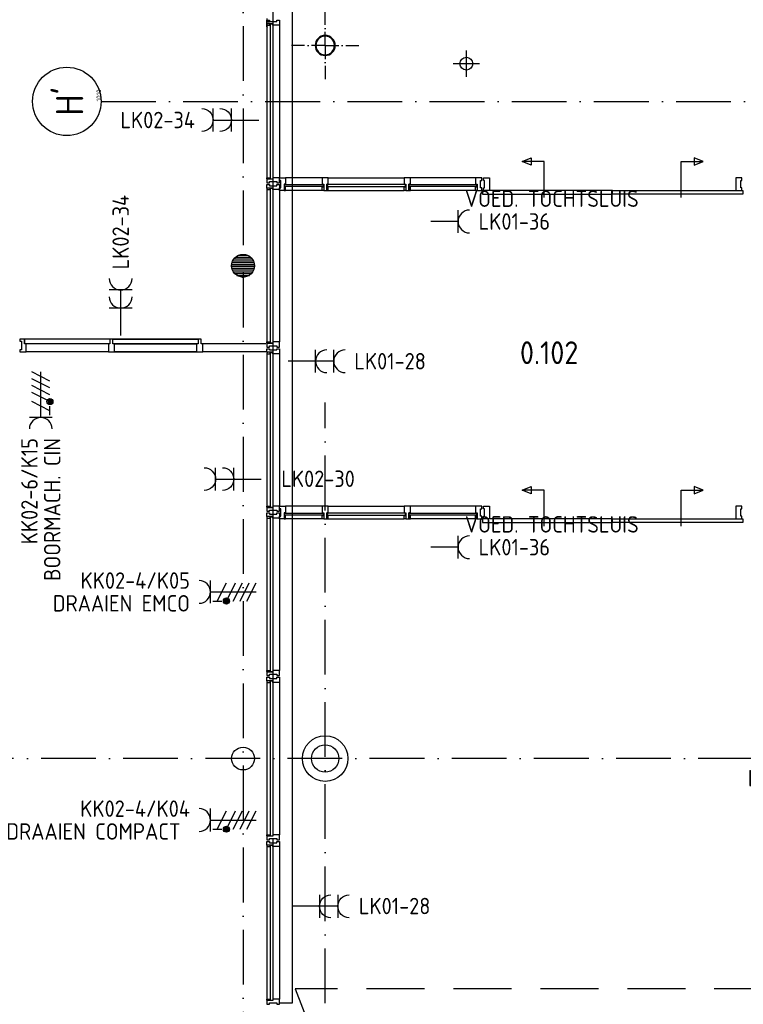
# Model space of a CAD drawing. Header units: millimetres. Extents: x 90707 to 259985, y -1262 to 84291.
# Tile 52 of 75: x 170799 to 178728, y 55115 to 65904. Entities that reach past the tile are written whole.
import ezdxf
from ezdxf.enums import TextEntityAlignment as Align

# ---------------------------------------------------------------- set-up
doc = ezdxf.new("R2010")
doc.units = ezdxf.units.MM
doc.header["$LTSCALE"] = 100
doc.linetypes.add('DASHDOT', pattern=[9, 6, -1.5, 0, -1.5])
doc.linetypes.add('HIDDEN', pattern=[9.525, 6.35, -3.175])
doc.layers.get('0').update_dxf_attribs({"linetype": 'CONTINUOUS'})
for name, color, linetype in [('AANSLWCD', 3, 'CONTINUOUS'), ('ABNSLWCD_ATTRIB', 2, 'CONTINUOUS'), ('AL$7----_STRAMIEN', 1, 'DASHDOT'), ('AL$8----_HULPKOLOM', 2, 'CONTINUOUS'), ('AL$8----_HULPLIJNEN', 2, 'CONTINUOUS'), ('AL21----_BUITENWAND', 4, 'CONTINUOUS'), ('AL28----_KONSTRUKTIE', 3, 'CONTINUOUS'), ('AL31----_BUITENKOZ', 7, 'CONTINUOUS'), ('AL32----_BINNENKOZ', 7, 'CONTINUOUS'), ('ALN-----_BLOCKNAAM', 2, 'CONTINUOUS'), ('ALXAA---_GEWBETON', 12, 'CONTINUOUS'), ('ALXOU---_GLAS', 7, 'CONTINUOUS'), ('EB62208-_ATTRIB', 2, 'CONTINUOUS'), ('EB63103-_ATTRIB', 2, 'CONTINUOUS'), ('EL62208-_KRACHT-WCD400', 3, 'CONTINUOUS'), ('EL63103-_LICHT-WCD230V', 3, 'CONTINUOUS'), ('EL6441--_DATACOM', 3, 'CONTINUOUS'), ('LIJN070', 130, 'CONTINUOUS'), ('MV-BINNENBESTRATING', 1, 'CONTINUOUS'), ('MV-STAALKOLOM', 1, 'CONTINUOUS'), ('VOLGNUMMER', 7, 'CONTINUOUS')]:
    doc.layers.add(name, color=color, linetype=linetype)
doc.styles.add('1_8', font='ISO', dxfattribs={"height": 1.8})
doc.styles.add('NORATT', font='isocp.shx')
doc.styles.get("Standard").update_dxf_attribs({"font": 'iso.shx'})

# ---------------------------------------------------------------- blocks, each defined once
blk = doc.blocks.new('ES3W2A')
for p, q in [((1.25, 2), (-1.25, 2)), ((0, 2), (0, -3)), ((1.25, 0), (-1.25, 0))]:
    blk.add_line(p, q)
for centre in [(0, 3.25), (0, 1.25)]:
    blk.add_arc(centre, 1.25, 180, 0)
at = {"style": '1_8'}
for tag, flags, p in [('VERMOGEN', 9, (-2.5, 5)), ('GROEP', 8, (0, 5)), ('SCHAK', 8, (2.5, 5)), ('GELIJK', 9, (5, 5)), ('KAST', 9, (7, 5)), ('TAL', 8, (2.5, 5))]:
    blk.add_attdef(tag, text='', height=1.8, rotation=90, dxfattribs=dict(at, flags=flags)).set_placement(p, align=Align.MIDDLE_CENTER)
at = {"style": '1_8', "width": 0.7, "flags": 8}
blk.add_attdef('DOEL', text='', height=1.8, rotation=90, dxfattribs=at).set_placement((-2.5, 5), align=Align.MIDDLE_LEFT)
at = {"style": '1_8', "flags": 9}
blk.add_attdef('M_CODE', text='', height=1.8, dxfattribs=at).set_placement((0, 0), align=Align.MIDDLE_CENTER)
blk = doc.blocks.new('ES3W1A')
at = {"ltscale": 0.5}
for p, q in [((1.25, 0), (-1.25, 0)), ((0, 0), (0, -3))]:
    blk.add_line(p, q, dxfattribs=at)
for p, q in [((1.25, 0), (-1.25, 0)), ((0, 0), (0, -3))]:
    blk.add_line(p, q)
blk.add_arc((0, 1.25), 1.25, 180, 0, dxfattribs=at)
blk.add_arc((0, 1.25), 1.25, 180, 0)
at = {"ltscale": 0.5, "style": 'NORATT'}
for tag, flags, p in [('VERMOGEN', 9, (-2.5, 3)), ('GROEP', 8, (0, 3)), ('SCHAK', 8, (2.5, 3)), ('GELIJK', 9, (5, 3)), ('KAST', 9, (7, 3)), ('TAL', 8, (2.5, 3))]:
    blk.add_attdef(tag, text='', height=1.8, rotation=90, dxfattribs=dict(at, flags=flags)).set_placement(p, align=Align.MIDDLE_CENTER)
at = {"style": '1_8'}
for tag, flags, p in [('VERMOGEN', 9, (-2.5, 3)), ('GROEP', 8, (0, 3)), ('SCHAK', 8, (2.5, 3)), ('GELIJK', 9, (5, 3)), ('KAST', 9, (7, 3)), ('TAL', 8, (2.5, 3))]:
    blk.add_attdef(tag, text='', height=1.8, rotation=90, dxfattribs=dict(at, flags=flags)).set_placement(p, align=Align.MIDDLE_CENTER)
at = {"ltscale": 0.5, "style": 'NORATT', "width": 0.7, "flags": 8}
blk.add_attdef('DOEL', text='', height=1.8, rotation=90, dxfattribs=at).set_placement((-2.5, 3), align=Align.MIDDLE_LEFT)
at = {"style": '1_8', "width": 0.7, "flags": 8}
blk.add_attdef('DOEL', text='', height=1.8, rotation=90, dxfattribs=at).set_placement((-2.5, 3), align=Align.MIDDLE_LEFT)
at = {"ltscale": 0.5, "style": 'NORATT', "flags": 9}
blk.add_attdef('M_CODE', text='', height=1.8, dxfattribs=at).set_placement((0, 0), align=Align.MIDDLE_CENTER)
at = {"style": '1_8', "flags": 9}
blk.add_attdef('M_CODE', text='', height=1.8, dxfattribs=at).set_placement((0, 0), align=Align.MIDDLE_CENTER)
blk = doc.blocks.new('ES2W4A')
at = {"color": 0, "ltscale": 0.5}
for p, q in [((-1.25, 2), (1.25, 2)), ((0, 2), (0, -3))]:
    blk.add_line(p, q, dxfattribs=at)
at = {"color": 0}
for p, q in [((-1.25, 2), (1.25, 2)), ((0, 2), (0, -3))]:
    blk.add_line(p, q, dxfattribs=at)
at = {"color": 1, "ltscale": 0.5}
for p, q in [((-1, 1.75), (-1, 0.75)), ((-1, 1.25), (1, 0.25)), ((-1.2, -0.02), (-1.2, 0.52)), ((-1.07, -0.08), (-1.07, 0.58)), ((-1, 0.25), (1, -0.75)), ((-0.93, -0.08), (-0.93, 0.58)), ((-0.8, -0.02), (-0.8, 0.52)), ((-1, -0.5), (1, -1.5)), ((-1, -1.25), (1, -2.25)), ((-1, -2), (1, -3))]:
    blk.add_line(p, q, dxfattribs=at)
at = {"color": 1}
for p, q in [((-1, 1.75), (-1, 0.75)), ((-1, 1.25), (1, 0.25)), ((-1.2, -0.02), (-1.2, 0.52)), ((-1.07, -0.08), (-1.07, 0.58)), ((-1, 0.25), (1, -0.75)), ((-0.93, -0.08), (-0.93, 0.58)), ((-0.8, -0.02), (-0.8, 0.52)), ((-1, -0.5), (1, -1.5)), ((-1, -1.25), (1, -2.25)), ((-1, -2), (1, -3))]:
    blk.add_line(p, q, dxfattribs=at)
at = {"color": 1, "ltscale": 0.5}
blk.add_circle((-1, 0.25), 0.333, dxfattribs=at)
at = {"color": 1}
blk.add_circle((-1, 0.25), 0.333, dxfattribs=at)
at = {"color": 0, "ltscale": 0.5}
blk.add_arc((0, 3.25), 1.25, 180, 0, dxfattribs=at)
at = {"color": 0}
blk.add_arc((0, 3.25), 1.25, 180, 0, dxfattribs=at)
at = {"ltscale": 0.5, "style": 'NORATT'}
for tag, flags, p in [('VERMOGEN', 9, (-3.75, 4.25)), ('GROEP', 8, (1.25, 4.25)), ('DOEL', 8, (-1.25, 4.25)), ('KAST', 9, (3.75, 4.25)), ('TAL', 8, (-3.75, 4.25))]:
    blk.add_attdef(tag, text='', height=1.8, rotation=90, dxfattribs=dict(at, flags=flags)).set_placement(p, align=Align.MIDDLE_LEFT)
at = {"style": '1_8'}
for tag, flags, p in [('VERMOGEN', 9, (-3.75, 4.25)), ('GROEP', 8, (1.25, 4.25)), ('DOEL', 8, (-1.25, 4.25)), ('KAST', 9, (3.75, 4.25)), ('TAL', 8, (-3.75, 4.25))]:
    blk.add_attdef(tag, text='', height=1.8, rotation=90, dxfattribs=dict(at, flags=flags)).set_placement(p, align=Align.MIDDLE_LEFT)
at = {"color": 0, "ltscale": 0.5, "style": 'NORATT', "width": 0.7, "flags": 8}
blk.add_attdef('SCHAK', text='', height=1.8, rotation=90, dxfattribs=at).set_placement((3.75, 4.25), align=Align.MIDDLE_LEFT)
at = {"color": 0, "style": '1_8', "width": 0.7, "flags": 8}
blk.add_attdef('SCHAK', text='', height=1.8, rotation=90, dxfattribs=at).set_placement((3.75, 4.25), align=Align.MIDDLE_LEFT)
at = {"ltscale": 0.5, "style": 'NORATT', "flags": 9}
blk.add_attdef('GELIJK', text='', height=1.8, rotation=90, dxfattribs=at).set_placement((5, 5), align=Align.MIDDLE_CENTER)
at = {"style": '1_8', "flags": 9}
blk.add_attdef('GELIJK', text='', height=1.8, rotation=90, dxfattribs=at).set_placement((5, 5), align=Align.MIDDLE_CENTER)
at = {"ltscale": 0.5, "style": 'NORATT', "flags": 9}
blk.add_attdef('M_CODE', text='', height=1.8, dxfattribs=at).set_placement((0, 0), align=Align.MIDDLE_CENTER)
at = {"style": '1_8', "flags": 9}
blk.add_attdef('M_CODE', text='', height=1.8, dxfattribs=at).set_placement((0, 0), align=Align.MIDDLE_CENTER)
blk = doc.blocks.new('1010')
at = {"layer": 'AL$7----_STRAMIEN', "color": 7, "linetype": 'Continuous'}
blk.add_circle((0, 750), 750, dxfattribs=at)
at = {"layer": 'AL$7----_STRAMIEN', "color": 3, "linetype": 'Continuous'}
blk.add_attdef('STR-NAAM', text='', height=600, rotation=360, dxfattribs=at).set_placement((0, 750), align=Align.MIDDLE)
at = {"layer": 'ALN-----_BLOCKNAAM', "linetype": 'Continuous'}
blk.add_text('1010', height=100, dxfattribs=at).set_placement((0, 0))
blk = doc.blocks.new('A$Cca306792')
at = {"layer": 'AL$7----_STRAMIEN'}
blk.add_line((80572, 66270), (108418, 66270), dxfattribs=at)
at = {"layer": 'AL$7----_STRAMIEN', "color": 1}
blk.add_line((83028, 31186), (83028, 62970), dxfattribs=at)
for points in [[(82128, 78796), (82128, 39870)], [(146222, 59070), (2867, 59070)]]:
    blk.add_lwpolyline(points, dxfattribs=at)
at = {"layer": 'AL$8----_HULPKOLOM', "color": 8}
blk.add_circle((83028, 59070), 250, dxfattribs=at)
at = {"layer": 'AL$8----_HULPLIJNEN', "color": 8, "linetype": 'DASHDOT', "ltscale": 0.25}
for q in [(83028, 67251), (82660, 66884), (83028, 66516), (83396, 66884)]:
    blk.add_line((83028, 66884), q, dxfattribs=at)
at = {"layer": 'AL21----_BUITENWAND', "color": 8}
for p, q in [((82668, 77010), (82668, 56391)), ((82668, 56391), (82527, 56391))]:
    blk.add_line(p, q, dxfattribs=at)
at = {"layer": 'AL28----_KONSTRUKTIE', "color": 8}
for centre, radius in [((82128, 64470), 125), ((82128, 64470), 125), ((82128, 59070), 125), ((83028, 59070), 150)]:
    blk.add_circle(centre, radius, dxfattribs=at)
for radius, start, end in [(110, 0, 180), (102, 0, 180), (110, 180, 0), (102, 180, 0)]:
    blk.add_arc((83028, 66884), radius, start, end, dxfattribs=at)
at = {"layer": 'AL31----_BUITENKOZ', "color": 8}
for p, q in [((82388, 67179), (82388, 67146)), ((82388, 67146), (82418, 67146)), ((82418, 67146), (82418, 67160)), ((82388, 67105), (82388, 65435)), ((82527, 67105), (82527, 65435)), ((85186, 65613), (85286, 65653)), ((85428, 65613), (85186, 65613)), ((85286, 65573), (85186, 65613)), ((85286, 65653), (85286, 65573)), ((85428, 65218), (85428, 65613)), ((86928, 65218), (86928, 65613)), ((86928, 65613), (87171, 65613)), ((87171, 65613), (87071, 65653)), ((87071, 65653), (87071, 65573)), ((87071, 65573), (87171, 65613)), ((82527, 65405), (82527, 65435)), ((82527, 65435), (82594, 65435)), ((82541, 65405), (82527, 65405)), ((82541, 65325), (82541, 65405)), ((82995, 65435), (82594, 65435)), ((82594, 65435), (82594, 65363)), ((82995, 65435), (82995, 65363)), ((83062, 65435), (82995, 65435)), ((83062, 65435), (83895, 65435)), ((83062, 65363), (83062, 65435)), ((83895, 65435), (83895, 65363)), ((83962, 65435), (83895, 65435)), ((84676, 65435), (83962, 65435)), ((83962, 65363), (83962, 65435)), ((84743, 65435), (84676, 65435)), ((84676, 65435), (84676, 65363)), ((84729, 65325), (84729, 65405)), ((84729, 65405), (84743, 65405)), ((84743, 65405), (84743, 65435)), ((84761, 65435), (84828, 65435)), ((84761, 65405), (84761, 65435)), ((84775, 65405), (84761, 65405)), ((84775, 65325), (84775, 65405)), ((84828, 65435), (84828, 65295)), ((87595, 65435), (87528, 65435)), ((87528, 65435), (87528, 65295)), ((87581, 65325), (87581, 65405)), ((87581, 65405), (87595, 65405)), ((87595, 65405), (87595, 65435)), ((82388, 65305), (82388, 63635)), ((82527, 65296), (82527, 65325)), ((82527, 65325), (82541, 65325)), ((82527, 65305), (82527, 63635)), ((82577, 65296), (82527, 65296)), ((82594, 65363), (82577, 65363)), ((82577, 65363), (82577, 65296)), ((82594, 65363), (82577, 65363)), ((82577, 65363), (82577, 65334)), ((82577, 65334), (82577, 65296)), ((82594, 65334), (82577, 65334)), ((82577, 65334), (82594, 65334)), ((82577, 65296), (82594, 65296)), ((82581, 65338), (82581, 65359)), ((82581, 65359), (82594, 65359)), ((82594, 65338), (82581, 65338)), ((82594, 65359), (82594, 65363)), ((82594, 65334), (82594, 65338)), ((82594, 65296), (82594, 65334)), ((82995, 65296), (82594, 65296)), ((82995, 65359), (82995, 65363)), ((82995, 65363), (83012, 65363)), ((82995, 65363), (83012, 65363)), ((83008, 65359), (82995, 65359)), ((82995, 65334), (82995, 65338)), ((82995, 65338), (83008, 65338)), ((83012, 65334), (82995, 65334)), ((82995, 65296), (82995, 65334)), ((82995, 65334), (83012, 65334)), ((83012, 65296), (82995, 65296)), ((83008, 65338), (83008, 65359)), ((83012, 65363), (83012, 65334)), ((83012, 65363), (83012, 65296)), ((83012, 65334), (83012, 65296)), ((83012, 65296), (83045, 65296)), ((83045, 65296), (83045, 65363)), ((83045, 65363), (83062, 65363)), ((83062, 65363), (83045, 65363)), ((83045, 65363), (83045, 65334)), ((83045, 65334), (83062, 65334)), ((83045, 65334), (83045, 65296)), ((83062, 65334), (83045, 65334)), ((83045, 65296), (83062, 65296)), ((83049, 65338), (83049, 65359)), ((83049, 65359), (83062, 65359)), ((83062, 65338), (83049, 65338)), ((83062, 65359), (83062, 65363)), ((83062, 65334), (83062, 65338)), ((83062, 65296), (83062, 65334)), ((83062, 65296), (83895, 65296)), ((83895, 65359), (83895, 65363)), ((83895, 65363), (83912, 65363)), ((83895, 65363), (83912, 65363)), ((83908, 65359), (83895, 65359)), ((83895, 65334), (83895, 65338)), ((83895, 65338), (83908, 65338)), ((83912, 65334), (83895, 65334)), ((83895, 65296), (83895, 65334)), ((83895, 65334), (83912, 65334)), ((83912, 65296), (83895, 65296)), ((83908, 65338), (83908, 65359)), ((83912, 65363), (83912, 65334)), ((83912, 65363), (83912, 65296)), ((83912, 65334), (83912, 65296)), ((83912, 65296), (83945, 65296)), ((83945, 65296), (83945, 65363)), ((83945, 65363), (83962, 65363)), ((83962, 65363), (83945, 65363)), ((83945, 65363), (83945, 65334)), ((83945, 65334), (83962, 65334)), ((83945, 65334), (83945, 65296)), ((83962, 65334), (83945, 65334)), ((83945, 65296), (83962, 65296)), ((83949, 65338), (83949, 65359)), ((83949, 65359), (83962, 65359)), ((83962, 65338), (83949, 65338)), ((83962, 65359), (83962, 65363)), ((83962, 65334), (83962, 65338)), ((83962, 65296), (83962, 65334)), ((84676, 65296), (83962, 65296)), ((84676, 65359), (84676, 65363)), ((84676, 65363), (84693, 65363)), ((84676, 65363), (84693, 65363)), ((84689, 65359), (84676, 65359)), ((84676, 65334), (84676, 65338)), ((84676, 65338), (84689, 65338)), ((84676, 65296), (84676, 65334)), ((84676, 65334), (84693, 65334)), ((84693, 65334), (84676, 65334)), ((84693, 65296), (84676, 65296)), ((84689, 65338), (84689, 65359)), ((84693, 65363), (84693, 65334)), ((84693, 65363), (84693, 65296)), ((84693, 65334), (84693, 65296)), ((84693, 65296), (84743, 65296)), ((84743, 65325), (84729, 65325)), ((84743, 65296), (84743, 65325)), ((86178, 65296), (84751, 65296)), ((84751, 65296), (84751, 65256)), ((84761, 65296), (84761, 65325)), ((84761, 65325), (84775, 65325)), ((84828, 65295), (84761, 65296)), ((86178, 65256), (86178, 65296)), ((86178, 65256), (86178, 65296)), ((86178, 65296), (87605, 65296)), ((87528, 65295), (87595, 65296)), ((87595, 65325), (87581, 65325)), ((87595, 65296), (87595, 65325)), ((87605, 65296), (87605, 65256)), ((84751, 65256), (86178, 65256)), ((87605, 65256), (86178, 65256)), ((82388, 63505), (82388, 61835)), ((82527, 63505), (82527, 61835)), ((85186, 62012), (85286, 62052)), ((85286, 62052), (85286, 61972)), ((87171, 62012), (87071, 62052)), ((87071, 62052), (87071, 61972)), ((85428, 62012), (85186, 62012)), ((85286, 61972), (85186, 62012)), ((85428, 61618), (85428, 62012)), ((86928, 61618), (86928, 62012)), ((86928, 62012), (87171, 62012)), ((87071, 61972), (87171, 62012)), ((82527, 61805), (82527, 61834)), ((82527, 61834), (82594, 61834)), ((82594, 61834), (82594, 61762)), ((82995, 61834), (82594, 61834)), ((82995, 61834), (82995, 61762)), ((83062, 61834), (82995, 61834)), ((83062, 61762), (83062, 61834)), ((83062, 61834), (83895, 61834)), ((83895, 61834), (83895, 61762)), ((83962, 61834), (83895, 61834)), ((83962, 61762), (83962, 61834)), ((84676, 61834), (83962, 61834)), ((84743, 61834), (84676, 61834)), ((84676, 61834), (84676, 61762)), ((84743, 61805), (84743, 61834)), ((84761, 61834), (84828, 61834)), ((84761, 61805), (84761, 61834)), ((84828, 61834), (84828, 61695)), ((87595, 61834), (87528, 61834)), ((87528, 61834), (87528, 61695)), ((87595, 61805), (87595, 61834)), ((82541, 61805), (82527, 61805)), ((82527, 61695), (82527, 61725)), ((82527, 61725), (82541, 61725)), ((82541, 61725), (82541, 61805)), ((82594, 61762), (82577, 61762)), ((82577, 61762), (82577, 61695)), ((82594, 61762), (82577, 61762)), ((82577, 61762), (82577, 61733)), ((82577, 61733), (82594, 61733)), ((82577, 61733), (82577, 61695)), ((82594, 61733), (82577, 61733)), ((82581, 61737), (82581, 61758)), ((82581, 61758), (82594, 61758)), ((82594, 61737), (82581, 61737)), ((82594, 61758), (82594, 61762)), ((82594, 61733), (82594, 61737)), ((82594, 61695), (82594, 61733)), ((82995, 61758), (82995, 61762)), ((82995, 61762), (83012, 61762)), ((82995, 61762), (83012, 61762)), ((83008, 61758), (82995, 61758)), ((82995, 61733), (82995, 61737)), ((82995, 61737), (83008, 61737)), ((83012, 61733), (82995, 61733)), ((82995, 61695), (82995, 61733)), ((82995, 61733), (83012, 61733)), ((83008, 61737), (83008, 61758)), ((83012, 61762), (83012, 61733)), ((83012, 61762), (83012, 61695)), ((83012, 61733), (83012, 61695)), ((83045, 61695), (83045, 61762)), ((83045, 61762), (83062, 61762)), ((83062, 61762), (83045, 61762)), ((83045, 61762), (83045, 61733)), ((83045, 61733), (83062, 61733)), ((83045, 61733), (83045, 61695)), ((83062, 61733), (83045, 61733)), ((83049, 61737), (83049, 61758)), ((83049, 61758), (83062, 61758)), ((83062, 61737), (83049, 61737)), ((83062, 61758), (83062, 61762)), ((83062, 61733), (83062, 61737)), ((83062, 61695), (83062, 61733)), ((83895, 61758), (83895, 61762)), ((83895, 61762), (83912, 61762)), ((83895, 61762), (83912, 61762)), ((83908, 61758), (83895, 61758)), ((83895, 61733), (83895, 61737)), ((83895, 61737), (83908, 61737)), ((83912, 61733), (83895, 61733)), ((83895, 61695), (83895, 61733)), ((83895, 61733), (83912, 61733)), ((83908, 61737), (83908, 61758)), ((83912, 61762), (83912, 61733)), ((83912, 61762), (83912, 61695)), ((83912, 61733), (83912, 61695)), ((83945, 61695), (83945, 61762)), ((83945, 61762), (83962, 61762)), ((83962, 61762), (83945, 61762)), ((83945, 61762), (83945, 61733)), ((83945, 61733), (83962, 61733)), ((83945, 61733), (83945, 61695)), ((83962, 61733), (83945, 61733)), ((83949, 61737), (83949, 61758)), ((83949, 61758), (83962, 61758)), ((83962, 61737), (83949, 61737)), ((83962, 61758), (83962, 61762)), ((83962, 61733), (83962, 61737)), ((83962, 61695), (83962, 61733)), ((84676, 61758), (84676, 61762)), ((84676, 61762), (84693, 61762)), ((84676, 61762), (84693, 61762)), ((84689, 61758), (84676, 61758)), ((84676, 61733), (84676, 61737)), ((84676, 61737), (84689, 61737)), ((84693, 61733), (84676, 61733)), ((84676, 61695), (84676, 61733)), ((84676, 61733), (84693, 61733)), ((84689, 61737), (84689, 61758)), ((84693, 61762), (84693, 61733)), ((84693, 61762), (84693, 61695)), ((84693, 61733), (84693, 61695)), ((84729, 61725), (84729, 61805)), ((84729, 61805), (84743, 61805)), ((84743, 61725), (84729, 61725)), ((84743, 61695), (84743, 61725)), ((84775, 61805), (84761, 61805)), ((84761, 61695), (84761, 61725)), ((84761, 61725), (84775, 61725)), ((84775, 61725), (84775, 61805)), ((87581, 61725), (87581, 61805)), ((87581, 61805), (87595, 61805)), ((87595, 61725), (87581, 61725)), ((87595, 61695), (87595, 61725)), ((82388, 61705), (82388, 60035)), ((82527, 61705), (82527, 60035)), ((82577, 61695), (82527, 61695)), ((82577, 61695), (82594, 61695)), ((82995, 61695), (82594, 61695)), ((83012, 61695), (82995, 61695)), ((83012, 61695), (83045, 61695)), ((83045, 61695), (83062, 61695)), ((83062, 61695), (83895, 61695)), ((83912, 61695), (83895, 61695)), ((83912, 61695), (83945, 61695)), ((83945, 61695), (83962, 61695)), ((84676, 61695), (83962, 61695)), ((84693, 61695), (84676, 61695)), ((84693, 61695), (84743, 61695)), ((86178, 61695), (84751, 61695)), ((84751, 61695), (84751, 61655)), ((84751, 61655), (86178, 61655)), ((84828, 61695), (84761, 61695)), ((86178, 61655), (86178, 61695)), ((86178, 61655), (86178, 61695)), ((86178, 61695), (87605, 61695)), ((87605, 61655), (86178, 61655)), ((87528, 61695), (87595, 61695)), ((87605, 61695), (87605, 61655)), ((82388, 59905), (82388, 58235)), ((82527, 59905), (82527, 58235)), ((82388, 58105), (82388, 56435)), ((82527, 58105), (82527, 56435))]:
    blk.add_line(p, q, dxfattribs=at)
at = {"layer": 'AL31----_BUITENKOZ', "color": 8, "linetype": 'Continuous'}
for p, q in [((82388, 67122), (82388, 67161)), ((82388, 67161), (82394, 67161)), ((82388, 67128), (82394, 67128)), ((82388, 67089), (82388, 67128)), ((82455, 67122), (82388, 67122)), ((82393, 67117), (82388, 67117)), ((82388, 67117), (82388, 67105)), ((82425, 67122), (82393, 67122)), ((82393, 67122), (82393, 67117)), ((82394, 67161), (82408, 67161)), ((82394, 67128), (82408, 67128)), ((82408, 67161), (82408, 67161)), ((82408, 67161), (82418, 67161)), ((82408, 67128), (82418, 67128)), ((82408, 67128), (82408, 67128)), ((82418, 67161), (82418, 67147)), ((82418, 67147), (82498, 67147)), ((82418, 67128), (82418, 67114)), ((82425, 67105), (82425, 67122)), ((82455, 67105), (82455, 67122)), ((82498, 67147), (82498, 67161)), ((82498, 67161), (82508, 67161)), ((82508, 67161), (82508, 67161)), ((82508, 67161), (82521, 67161)), ((82521, 67161), (82527, 67161)), ((82527, 67161), (82527, 67142)), ((82527, 67142), (82527, 67105)), ((82388, 67105), (82425, 67105)), ((82388, 67084), (82388, 67072)), ((82393, 67084), (82388, 67084)), ((82393, 67089), (82393, 67084)), ((82508, 67105), (82455, 67105)), ((82516, 67105), (82508, 67105)), ((82520, 67105), (82516, 67105)), ((82527, 67105), (82520, 67105)), ((82388, 65423), (82388, 65435)), ((82388, 65435), (82425, 65435)), ((82393, 65423), (82388, 65423)), ((82388, 65418), (82388, 65379)), ((82455, 65418), (82388, 65418)), ((82393, 65418), (82393, 65423)), ((82425, 65418), (82393, 65418)), ((82418, 65379), (82418, 65393)), ((82418, 65393), (82498, 65393)), ((82425, 65435), (82425, 65418)), ((82508, 65435), (82455, 65435)), ((82455, 65435), (82455, 65418)), ((82498, 65393), (82498, 65379)), ((82516, 65435), (82508, 65435)), ((82520, 65435), (82516, 65435)), ((82527, 65435), (82520, 65435)), ((82527, 65398), (82527, 65435)), ((82527, 65379), (82527, 65398)), ((82388, 65379), (82394, 65379)), ((82388, 65322), (82388, 65361)), ((82388, 65361), (82394, 65361)), ((82455, 65322), (82388, 65322)), ((82393, 65317), (82388, 65317)), ((82388, 65317), (82388, 65305)), ((82388, 65305), (82425, 65305)), ((82425, 65322), (82393, 65322)), ((82393, 65322), (82393, 65317)), ((82394, 65379), (82408, 65379)), ((82394, 65361), (82408, 65361)), ((82408, 65379), (82408, 65379)), ((82408, 65379), (82418, 65379)), ((82408, 65361), (82408, 65361)), ((82408, 65361), (82418, 65361)), ((82418, 65361), (82418, 65347)), ((82418, 65347), (82498, 65347)), ((82425, 65305), (82425, 65322)), ((82455, 65305), (82455, 65322)), ((82508, 65305), (82455, 65305)), ((82498, 65379), (82507, 65379)), ((82498, 65347), (82498, 65361)), ((82498, 65361), (82508, 65361)), ((82507, 65379), (82507, 65379)), ((82507, 65379), (82521, 65379)), ((82508, 65361), (82508, 65361)), ((82508, 65361), (82521, 65361)), ((82516, 65305), (82508, 65305)), ((82520, 65305), (82516, 65305)), ((82527, 65305), (82520, 65305)), ((82521, 65379), (82527, 65379)), ((82521, 65361), (82527, 65361)), ((82527, 65361), (82527, 65342)), ((82527, 65342), (82527, 65305)), ((82388, 63623), (82388, 63635)), ((82388, 63635), (82425, 63635)), ((82393, 63623), (82388, 63623)), ((82388, 63618), (82388, 63579)), ((82455, 63618), (82388, 63618)), ((82388, 63579), (82394, 63579)), ((82388, 63522), (82388, 63561)), ((82388, 63561), (82394, 63561)), ((82393, 63618), (82393, 63623)), ((82425, 63618), (82393, 63618)), ((82394, 63579), (82408, 63579)), ((82394, 63561), (82408, 63561)), ((82408, 63579), (82408, 63579)), ((82408, 63579), (82418, 63579)), ((82408, 63561), (82408, 63561)), ((82408, 63561), (82418, 63561)), ((82418, 63579), (82418, 63593)), ((82418, 63593), (82498, 63593)), ((82418, 63561), (82418, 63547)), ((82425, 63635), (82425, 63618)), ((82508, 63635), (82455, 63635)), ((82455, 63635), (82455, 63618)), ((82498, 63593), (82498, 63579)), ((82498, 63579), (82507, 63579)), ((82498, 63547), (82498, 63561)), ((82498, 63561), (82508, 63561)), ((82507, 63579), (82507, 63579)), ((82507, 63579), (82521, 63579)), ((82516, 63635), (82508, 63635)), ((82508, 63561), (82508, 63561)), ((82508, 63561), (82521, 63561)), ((82520, 63635), (82516, 63635)), ((82527, 63635), (82520, 63635)), ((82521, 63579), (82527, 63579)), ((82521, 63561), (82527, 63561)), ((82527, 63598), (82527, 63635)), ((82527, 63579), (82527, 63598)), ((82527, 63561), (82527, 63542)), ((82455, 63522), (82388, 63522)), ((82393, 63517), (82388, 63517)), ((82388, 63517), (82388, 63505)), ((82388, 63505), (82425, 63505)), ((82425, 63522), (82393, 63522)), ((82393, 63522), (82393, 63517)), ((82418, 63547), (82498, 63547)), ((82425, 63505), (82425, 63522)), ((82455, 63505), (82455, 63522)), ((82508, 63505), (82455, 63505)), ((82516, 63505), (82508, 63505)), ((82520, 63505), (82516, 63505)), ((82527, 63505), (82520, 63505)), ((82527, 63542), (82527, 63505)), ((82388, 61823), (82388, 61835)), ((82388, 61835), (82425, 61835)), ((82393, 61823), (82388, 61823)), ((82393, 61818), (82393, 61823)), ((82425, 61835), (82425, 61818)), ((82508, 61835), (82455, 61835)), ((82455, 61835), (82455, 61818)), ((82516, 61835), (82508, 61835)), ((82520, 61835), (82516, 61835)), ((82527, 61835), (82520, 61835)), ((82527, 61798), (82527, 61835)), ((82388, 61818), (82388, 61779)), ((82455, 61818), (82388, 61818)), ((82388, 61779), (82394, 61779)), ((82388, 61722), (82388, 61761)), ((82388, 61761), (82394, 61761)), ((82455, 61722), (82388, 61722)), ((82393, 61717), (82388, 61717)), ((82388, 61717), (82388, 61705)), ((82425, 61818), (82393, 61818)), ((82425, 61722), (82393, 61722)), ((82393, 61722), (82393, 61717)), ((82394, 61779), (82408, 61779)), ((82394, 61761), (82408, 61761)), ((82408, 61779), (82408, 61779)), ((82408, 61779), (82418, 61779)), ((82408, 61761), (82408, 61761)), ((82408, 61761), (82418, 61761)), ((82418, 61779), (82418, 61793)), ((82418, 61793), (82498, 61793)), ((82418, 61761), (82418, 61747)), ((82418, 61747), (82498, 61747)), ((82425, 61705), (82425, 61722)), ((82455, 61705), (82455, 61722)), ((82498, 61793), (82498, 61779)), ((82498, 61779), (82507, 61779)), ((82498, 61747), (82498, 61761)), ((82498, 61761), (82508, 61761)), ((82507, 61779), (82507, 61779)), ((82507, 61779), (82521, 61779)), ((82508, 61761), (82508, 61761)), ((82508, 61761), (82521, 61761)), ((82521, 61779), (82527, 61779)), ((82521, 61761), (82527, 61761)), ((82527, 61779), (82527, 61798)), ((82527, 61761), (82527, 61742)), ((82527, 61742), (82527, 61705)), ((82388, 61705), (82425, 61705)), ((82508, 61705), (82455, 61705)), ((82516, 61705), (82508, 61705)), ((82520, 61705), (82516, 61705)), ((82527, 61705), (82520, 61705)), ((82388, 60023), (82388, 60035)), ((82388, 60035), (82425, 60035)), ((82393, 60023), (82388, 60023)), ((82388, 60018), (82388, 59979)), ((82455, 60018), (82388, 60018)), ((82393, 60018), (82393, 60023)), ((82425, 60018), (82393, 60018)), ((82418, 59979), (82418, 59993)), ((82418, 59993), (82498, 59993)), ((82425, 60035), (82425, 60018)), ((82508, 60035), (82455, 60035)), ((82455, 60035), (82455, 60018)), ((82498, 59993), (82498, 59979)), ((82516, 60035), (82508, 60035)), ((82520, 60035), (82516, 60035)), ((82527, 60035), (82520, 60035)), ((82527, 59998), (82527, 60035)), ((82527, 59979), (82527, 59998)), ((82388, 59979), (82394, 59979)), ((82388, 59922), (82388, 59961)), ((82388, 59961), (82394, 59961)), ((82455, 59922), (82388, 59922)), ((82393, 59917), (82388, 59917)), ((82388, 59917), (82388, 59905)), ((82388, 59905), (82425, 59905)), ((82425, 59922), (82393, 59922)), ((82393, 59922), (82393, 59917)), ((82394, 59979), (82408, 59979)), ((82394, 59961), (82408, 59961)), ((82408, 59979), (82408, 59979)), ((82408, 59979), (82418, 59979)), ((82408, 59961), (82408, 59961)), ((82408, 59961), (82418, 59961)), ((82418, 59961), (82418, 59947)), ((82418, 59947), (82498, 59947)), ((82425, 59905), (82425, 59922)), ((82455, 59905), (82455, 59922)), ((82508, 59905), (82455, 59905)), ((82498, 59979), (82507, 59979)), ((82498, 59947), (82498, 59961)), ((82498, 59961), (82508, 59961)), ((82507, 59979), (82507, 59979)), ((82507, 59979), (82521, 59979)), ((82508, 59961), (82508, 59961)), ((82508, 59961), (82521, 59961)), ((82516, 59905), (82508, 59905)), ((82520, 59905), (82516, 59905)), ((82527, 59905), (82520, 59905)), ((82521, 59979), (82527, 59979)), ((82521, 59961), (82527, 59961)), ((82527, 59961), (82527, 59942)), ((82527, 59942), (82527, 59905)), ((82388, 58223), (82388, 58235)), ((82388, 58235), (82425, 58235)), ((82393, 58223), (82388, 58223)), ((82388, 58218), (82388, 58179)), ((82455, 58218), (82388, 58218)), ((82388, 58179), (82394, 58179)), ((82388, 58122), (82388, 58161)), ((82388, 58161), (82394, 58161)), ((82393, 58218), (82393, 58223)), ((82425, 58218), (82393, 58218)), ((82394, 58179), (82408, 58179)), ((82394, 58161), (82408, 58161)), ((82408, 58179), (82408, 58179)), ((82408, 58179), (82418, 58179)), ((82408, 58161), (82408, 58161)), ((82408, 58161), (82418, 58161)), ((82418, 58179), (82418, 58193)), ((82418, 58193), (82498, 58193)), ((82418, 58161), (82418, 58147)), ((82425, 58235), (82425, 58218)), ((82508, 58235), (82455, 58235)), ((82455, 58235), (82455, 58218)), ((82498, 58193), (82498, 58179)), ((82498, 58179), (82507, 58179)), ((82498, 58147), (82498, 58161)), ((82498, 58161), (82508, 58161)), ((82507, 58179), (82507, 58179)), ((82507, 58179), (82521, 58179)), ((82516, 58235), (82508, 58235)), ((82508, 58161), (82508, 58161)), ((82508, 58161), (82521, 58161)), ((82520, 58235), (82516, 58235)), ((82527, 58235), (82520, 58235)), ((82521, 58179), (82527, 58179)), ((82521, 58161), (82527, 58161)), ((82527, 58198), (82527, 58235)), ((82527, 58179), (82527, 58198)), ((82527, 58161), (82527, 58142)), ((82455, 58122), (82388, 58122)), ((82393, 58117), (82388, 58117)), ((82388, 58117), (82388, 58105)), ((82388, 58105), (82425, 58105)), ((82425, 58122), (82393, 58122)), ((82393, 58122), (82393, 58117)), ((82418, 58147), (82498, 58147)), ((82425, 58105), (82425, 58122)), ((82455, 58105), (82455, 58122)), ((82508, 58105), (82455, 58105)), ((82516, 58105), (82508, 58105)), ((82520, 58105), (82516, 58105)), ((82527, 58105), (82520, 58105)), ((82527, 58142), (82527, 58105)), ((82388, 56423), (82388, 56435)), ((82388, 56435), (82425, 56435)), ((82425, 56435), (82425, 56418)), ((82508, 56435), (82455, 56435)), ((82455, 56435), (82455, 56418)), ((82516, 56435), (82508, 56435)), ((82520, 56435), (82516, 56435)), ((82527, 56435), (82520, 56435)), ((82527, 56398), (82527, 56435)), ((82393, 56423), (82388, 56423)), ((82388, 56418), (82388, 56379)), ((82455, 56418), (82388, 56418)), ((82388, 56379), (82394, 56379)), ((82393, 56418), (82393, 56423)), ((82425, 56418), (82393, 56418)), ((82394, 56379), (82408, 56379)), ((82408, 56379), (82408, 56379)), ((82408, 56379), (82418, 56379)), ((82418, 56379), (82418, 56393)), ((82418, 56393), (82498, 56393)), ((82498, 56393), (82498, 56379)), ((82498, 56379), (82507, 56379)), ((82507, 56379), (82507, 56379)), ((82507, 56379), (82521, 56379)), ((82521, 56379), (82527, 56379)), ((82527, 56379), (82527, 56398))]:
    blk.add_line(p, q, dxfattribs=at)
at = {"layer": 'AL32----_BINNENKOZ', "color": 8}
for p, q in [((79684, 63667), (79684, 63642)), ((79734, 63667), (79684, 63667)), ((79734, 63667), (79734, 63616)), ((79734, 63616), (79734, 63667)), ((80669, 63667), (79734, 63667)), ((80669, 63667), (80669, 63616)), ((80702, 63667), (80669, 63667)), ((80702, 63616), (80702, 63667)), ((81636, 63667), (80702, 63667)), ((80702, 63667), (81636, 63667)), ((81636, 63667), (81636, 63616)), ((81669, 63667), (81636, 63667)), ((81669, 63616), (81669, 63667)), ((79684, 63642), (79700, 63642)), ((79700, 63550), (79684, 63550)), ((79684, 63550), (79684, 63528)), ((79700, 63642), (79700, 63550)), ((79751, 63616), (79734, 63616)), ((79751, 63528), (79751, 63616)), ((80652, 63616), (79751, 63616)), ((80669, 63616), (80652, 63616)), ((80652, 63616), (80652, 63528)), ((80719, 63616), (80702, 63616)), ((80719, 63528), (80719, 63616)), ((81619, 63616), (80719, 63616)), ((80719, 63616), (81619, 63616)), ((81636, 63616), (81619, 63616)), ((81619, 63616), (81619, 63528)), ((81686, 63616), (81669, 63616)), ((82379, 63616), (81686, 63616)), ((81686, 63528), (81686, 63616)), ((79684, 63528), (79751, 63528)), ((80652, 63528), (79751, 63528)), ((80652, 63528), (80719, 63528)), ((81619, 63528), (80719, 63528)), ((80719, 63528), (81619, 63528)), ((81619, 63528), (80719, 63528)), ((80719, 63528), (81619, 63528)), ((81619, 63528), (81686, 63528)), ((82379, 63528), (81686, 63528)), ((82379, 63528), (81686, 63528))]:
    blk.add_line(p, q, dxfattribs=at)
at = {"layer": 'AL32----_BINNENKOZ', "color": 8, "linetype": 'HIDDEN'}
for p, q in [((89832, 56545), (82698, 56545)), ((82698, 56545), (86254, 47427))]:
    blk.add_line(p, q, dxfattribs=at)
at = {"layer": 'ALXAA---_GEWBETON', "color": 8}
for p, q in [((82016, 64525), (82240, 64525)), ((82016, 64525), (82240, 64525)), ((82029, 64545), (82228, 64545)), ((82029, 64545), (82228, 64545)), ((82048, 64565), (82209, 64565)), ((82048, 64565), (82209, 64565)), ((82081, 64585), (82176, 64585)), ((82081, 64585), (82176, 64585)), ((82003, 64465), (82253, 64465)), ((82003, 64465), (82253, 64465)), ((82004, 64485), (82252, 64485)), ((82004, 64485), (82252, 64485)), ((82006, 64445), (82251, 64445)), ((82006, 64445), (82251, 64445)), ((82009, 64505), (82248, 64505)), ((82009, 64505), (82248, 64505)), ((82011, 64425), (82245, 64425)), ((82011, 64425), (82245, 64425)), ((82021, 64405), (82236, 64405)), ((82021, 64405), (82236, 64405)), ((82036, 64385), (82221, 64385)), ((82036, 64385), (82221, 64385)), ((82059, 64365), (82197, 64365)), ((82059, 64365), (82197, 64365)), ((82115, 64345), (82142, 64345)), ((82115, 64345), (82142, 64345))]:
    blk.add_line(p, q, dxfattribs=at)
at = {"layer": 'ALXOU---_GLAS', "color": 8}
for p, q in [((82427, 65420), (82427, 67120)), ((82427, 67120), (82453, 67120)), ((82453, 67120), (82453, 65420)), ((82453, 65420), (82427, 65420)), ((82427, 63620), (82427, 65320)), ((82427, 65320), (82453, 65320)), ((82453, 65320), (82453, 63620)), ((82581, 65338), (82581, 65359)), ((82581, 65359), (83008, 65359)), ((83008, 65338), (82581, 65338)), ((83008, 65359), (83008, 65338)), ((83049, 65359), (83049, 65338)), ((83908, 65359), (83049, 65359)), ((83049, 65338), (83908, 65338)), ((83908, 65338), (83908, 65359)), ((83949, 65338), (83949, 65359)), ((83949, 65359), (84689, 65359)), ((84689, 65338), (83949, 65338)), ((84689, 65359), (84689, 65338)), ((82453, 63620), (82427, 63620)), ((82427, 61820), (82427, 63520)), ((82427, 63520), (82453, 63520)), ((82453, 63520), (82453, 61820)), ((82453, 61820), (82427, 61820)), ((82427, 60020), (82427, 61720)), ((82427, 61720), (82453, 61720)), ((82453, 61720), (82453, 60020)), ((82581, 61737), (82581, 61758)), ((82581, 61758), (83008, 61758)), ((83008, 61737), (82581, 61737)), ((83008, 61758), (83008, 61737)), ((83049, 61758), (83049, 61737)), ((83908, 61758), (83049, 61758)), ((83049, 61737), (83908, 61737)), ((83908, 61737), (83908, 61758)), ((83949, 61737), (83949, 61758)), ((83949, 61758), (84689, 61758)), ((84689, 61737), (83949, 61737)), ((84689, 61758), (84689, 61737)), ((82453, 60020), (82427, 60020)), ((82427, 58220), (82427, 59920)), ((82427, 59920), (82453, 59920)), ((82453, 59920), (82453, 58220)), ((82453, 58220), (82427, 58220)), ((82427, 56420), (82427, 58120)), ((82427, 58120), (82453, 58120)), ((82453, 58120), (82453, 56420)), ((82453, 56420), (82427, 56420))]:
    blk.add_line(p, q, dxfattribs=at)
at = {"layer": 'MV-BINNENBESTRATING', "color": 8}
for p, q in [((84575, 66539), (84575, 66829)), ((84575, 66539), (84575, 66829)), ((84720, 66684), (84430, 66684)), ((84720, 66684), (84430, 66684))]:
    blk.add_line(p, q, dxfattribs=at)
at = {"layer": 'MV-STAALKOLOM', "color": 8}
blk.add_circle((84575, 66684), 70.2, dxfattribs=at)
blk.add_circle((84575, 66684), 70.2, dxfattribs=at)
at = {"layer": 'AL$7----_STRAMIEN', "xscale": 0.5, "yscale": 0.5, "zscale": 0.5, "rotation": 90}
blk.add_blockref('1010', (80572, 66271), dxfattribs=at).add_auto_attribs({'STR-NAAM': "H'"})
at = {"layer": 'VOLGNUMMER', "color": 252, "linetype": 'ByBlock'}
for tag, p in [('0.28', (16187, 74214)), ('0.16', (78893, 73105)), ('0.17', (62961, 72994)), ('0.29', (35887, 72529)), ('0.18', (53124, 64542)), ('0.701', (85482, 63517)), ('0.30', (29366, 63128)), ('0.32', (36092, 63166)), ('0.12', (90689, 63024)), ('0.29A', (33165, 62745)), ('0.30', (38191, 61494)), ('0.19', (61479, 61433)), ('0.27', (17657, 61363)), ('0.14', (89762, 60088)), ('0.33', (45869, 59450)), ('0.15', (73454, 57402)), ('0.801', (112714, 57073)), ('0.25', (28058, 57013)), ('0.18A', (61029, 56759)), ('0.26A', (36299, 54851)), ('0.20', (60895, 53506)), ('0.800', (90980, 50804)), ('0.25A', (73288, 48435)), ('0.300', (94483, 48257)), ('0.21', (58702, 48178)), ('0.24', (35041, 47783)), ('0.102', (87631, 47613)), ('0.203', (95795, 46197)), ('0.26', (18559, 46119)), ('0.802', (68387, 42721)), ('0.204', (95497, 42149)), ('0.07B', (66790, 38909)), ('0.702', (95327, 36513))]:
    blk.add_attdef(tag, text='', height=250, dxfattribs=at).set_placement(p, align=Align.MIDDLE_CENTER)
at = {"layer": 'VOLGNUMMER', "color": 8, "linetype": 'ByBlock'}
blk.add_attdef('0.600', text='', height=250, dxfattribs=at).set_placement((96800, 48300), align=Align.MIDDLE_CENTER)

msp = doc.modelspace()

# ---------------------------------------------------------------- linework, layer by layer
at = {"layer": 'LIJN070', "linetype": 'HIDDEN'}
msp.add_line((173575, 34378), (173575, 78198), dxfattribs=at)

# ---------------------------------------------------------------- block references
at = {"layer": 'AANSLWCD'}
ref = msp.add_blockref('ES3W2A', (173118, 64805), dxfattribs=dict(at, xscale=-100, yscale=100, zscale=100, rotation=90))
ref.add_attrib('GROEP', 'LK02-34', dxfattribs={"layer": 'ABNSLWCD_ATTRIB', "color": 1, "height": 180, "style": '1_8', "flags": 8}).set_placement((171902, 64805), align=Align.MIDDLE_LEFT)
ref = msp.add_blockref('ES3W2A', (171905, 62743), dxfattribs=dict(at, xscale=100, yscale=100, zscale=100))
ref.add_attrib('GROEP', 'LK02-34', dxfattribs={"layer": 'ABNSLWCD_ATTRIB', "color": 1, "height": 180, "rotation": 90, "style": '1_8', "flags": 8}).set_placement((171905, 63168), align=Align.MIDDLE_LEFT)
ref = msp.add_blockref('ES3W2A', (174040, 62162), dxfattribs=dict(at, xscale=100, yscale=100, zscale=100, rotation=270))
ref.add_attrib('GROEP', 'LK01-28', dxfattribs={"layer": 'ABNSLWCD_ATTRIB', "color": 1, "height": 180, "style": '1_8', "flags": 8}).set_placement((174465, 62162), align=Align.MIDDLE_LEFT)
ref = msp.add_blockref('ES3W2A', (173145, 60870, 1050), dxfattribs=dict(at, xscale=-100, yscale=100, zscale=100, rotation=90))
ref.add_attrib('GROEP', 'LK02-30 ', dxfattribs={"layer": 'ABNSLWCD_ATTRIB', "color": 1, "height": 180, "style": '1_8', "flags": 8}).set_placement((173665, 60874, 1050), align=Align.MIDDLE_LEFT)
ref = msp.add_blockref('ES3W2A', (179986, 57594), dxfattribs=dict(at, xscale=100, yscale=100, zscale=100, rotation=90))
ref.add_attrib('GROEP', 'LK01-28', dxfattribs={"layer": 'ABNSLWCD_ATTRIB', "color": 1, "height": 180, "style": '1_8', "flags": 8}).set_placement((179561, 57594), align=Align.MIDDLE_RIGHT)
ref = msp.add_blockref('ES3W2A', (174084, 56189), dxfattribs=dict(at, xscale=-100, yscale=100, zscale=100, rotation=270))
ref.add_attrib('GROEP', 'LK01-28', dxfattribs={"layer": 'ABNSLWCD_ATTRIB', "color": 1, "height": 180, "style": '1_8', "flags": 8}).set_placement((175299, 56192), align=Align.MIDDLE_RIGHT)
at = {"layer": 'EL62208-_KRACHT-WCD400', "ltscale": 0.5}
ref = msp.add_blockref('ES2W4A', (171030, 61745, 1050), dxfattribs=dict(at, xscale=100, yscale=100, zscale=100, rotation=180))
ref.add_attrib('DOEL', 'BOORMACH. CIN', dxfattribs={"layer": 'EB62208-_ATTRIB', "color": 1, "ltscale": 0.5, "height": 180, "rotation": 90, "style": 'NORATT', "flags": 8}).set_placement((171155, 61320, 1050), align=Align.MIDDLE_RIGHT)
ref.add_attrib('GROEP', 'KK02-6/K15', dxfattribs={"layer": 'EB62208-_ATTRIB', "color": 1, "ltscale": 0.5, "height": 180, "rotation": 90, "style": 'NORATT', "flags": 8}).set_placement((170905, 61320, 1050), align=Align.MIDDLE_RIGHT)
ref = msp.add_blockref('ES2W4A', (173089, 59634, 1050), dxfattribs=dict(at, xscale=100, yscale=100, zscale=100, rotation=90))
ref.add_attrib('DOEL', 'DRAAIEN EMCO', dxfattribs={"layer": 'EB62208-_ATTRIB', "color": 1, "ltscale": 0.5, "height": 180, "style": 'NORATT', "flags": 8}).set_placement((172664, 59509, 1050), align=Align.MIDDLE_RIGHT)
ref.add_attrib('GROEP', 'KK02-4/K05', dxfattribs={"layer": 'EB62208-_ATTRIB', "color": 1, "ltscale": 0.5, "height": 180, "style": 'NORATT', "flags": 8}).set_placement((172664, 59759, 1050), align=Align.MIDDLE_RIGHT)
ref = msp.add_blockref('ES2W4A', (173089, 57134, 1050), dxfattribs=dict(at, xscale=100, yscale=100, zscale=100, rotation=90))
ref.add_attrib('DOEL', 'DRAAIEN COMPACT ', dxfattribs={"layer": 'EB62208-_ATTRIB', "color": 1, "ltscale": 0.5, "height": 180, "style": 'NORATT', "flags": 8}).set_placement((172664, 57009, 1050), align=Align.MIDDLE_RIGHT)
ref.add_attrib('GROEP', 'KK02-4/K04', dxfattribs={"layer": 'EB62208-_ATTRIB', "color": 1, "ltscale": 0.5, "height": 180, "style": 'NORATT', "flags": 8}).set_placement((172664, 57259, 1050), align=Align.MIDDLE_RIGHT)
at = {"layer": 'EL63103-_LICHT-WCD230V'}
ref = msp.add_blockref('ES3W1A', (175602, 63693), dxfattribs=dict(at, xscale=100, yscale=100, zscale=100, rotation=270))
ref.add_attrib('DOEL', 'VOED. TOCHTSLUIS', dxfattribs={"layer": 'EB63103-_ATTRIB', "color": 1, "height": 180, "style": '1_8', "flags": 8}).set_placement((175677, 63943), align=Align.MIDDLE_LEFT)
ref.add_attrib('GROEP', 'LK01-36', dxfattribs={"layer": 'EB63103-_ATTRIB', "color": 1, "height": 180, "style": '1_8', "flags": 8}).set_placement((175827, 63693), align=Align.MIDDLE_LEFT)
ref = msp.add_blockref('ES3W1A', (175602, 60124), dxfattribs=dict(at, xscale=100, yscale=100, zscale=100, rotation=270))
ref.add_attrib('DOEL', 'VOED. TOCHTSLUIS', dxfattribs={"layer": 'EB63103-_ATTRIB', "color": 1, "height": 180, "style": '1_8', "flags": 8}).set_placement((175677, 60374), align=Align.MIDDLE_LEFT)
ref.add_attrib('GROEP', 'LK01-36', dxfattribs={"layer": 'EB63103-_ATTRIB', "color": 1, "height": 180, "style": '1_8', "flags": 8}).set_placement((175827, 60124), align=Align.MIDDLE_LEFT)
at = {"layer": 'EL6441--_DATACOM'}
ref = msp.add_blockref('A$Cca306792', (91118, -1262), dxfattribs=at)
ref.add_attrib('0.701', '0.102', dxfattribs={"layer": 'VOLGNUMMER', "color": 252, "linetype": 'ByBlock', "height": 250}).set_placement((176600, 62255), align=Align.MIDDLE_CENTER)

doc.saveas('drawing.dxf')
